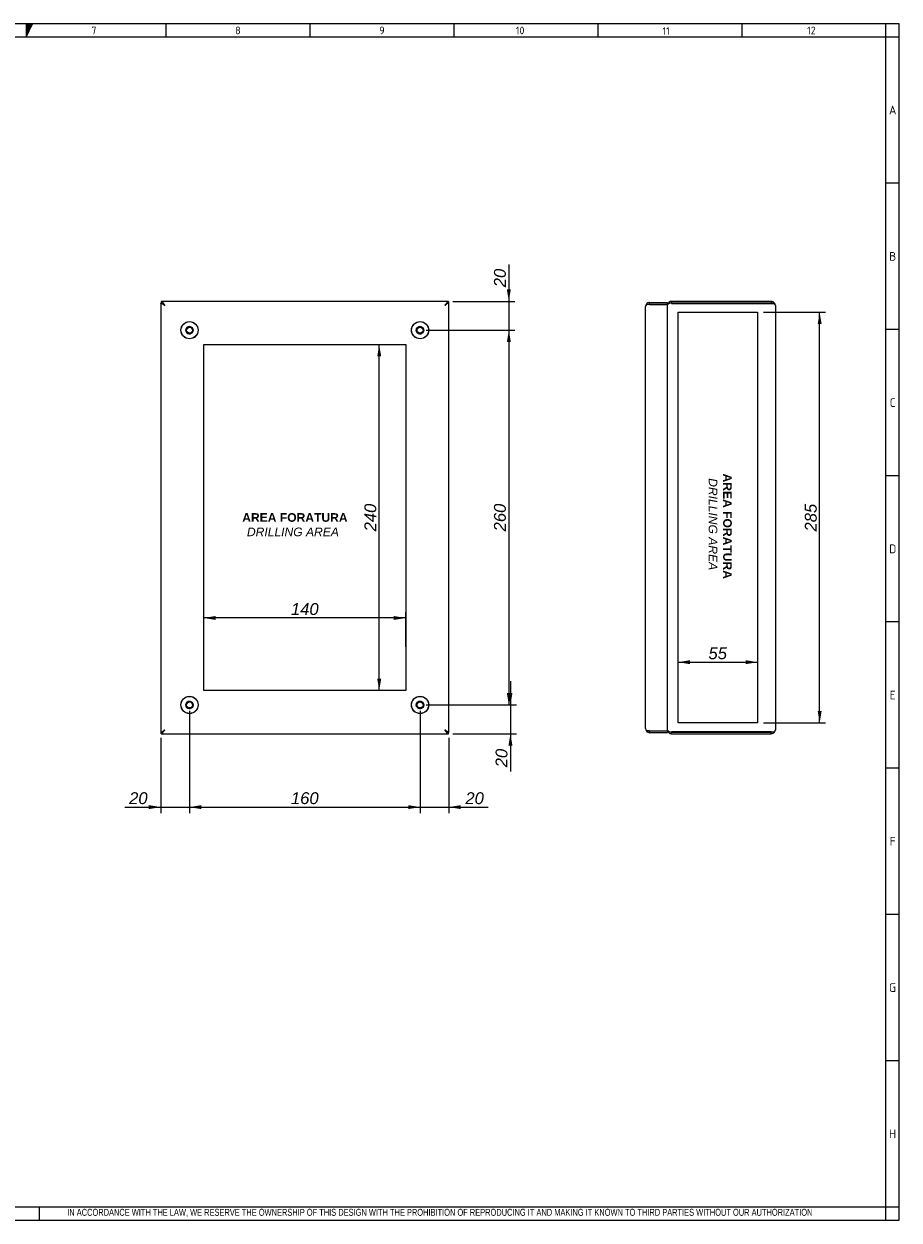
# Model space of a CAD drawing. Extents: x 6 to 412, y 11 to 288.
# Tile 3 of 3: x 210 to 412, y 11 to 288. Entities that reach past the tile are written whole.
import ezdxf
from ezdxf.lldxf.tags import DXFTag

# ---------------------------------------------------------------- set-up
doc = ezdxf.new("R2010")
doc.units = 0
doc.layers.get('0').update_dxf_attribs({"linetype": 'CONTINUOUS'})
for name, color, linetype in [('_TRANSLATION', 7, 'CONTINUOUS'), ('DEFAULT', 7, 'CONTINUOUS'), ('DV4_DEFAULT', 7, 'CONTINUOUS'), ('DV5_DEFAULT', 7, 'CONTINUOUS'), ('S0000000_02', 7, 'CONTINUOUS'), ('S0000000_33', 7, 'CONTINUOUS'), ('S0000000_34', 7, 'CONTINUOUS')]:
    doc.layers.add(name, color=color, linetype=linetype)
doc.styles.add('SEACAD_ARIAL', font='arial.ttf')
doc.styles.add('SEACAD_ARIALI', font='ariali.ttf')
tags = doc.linetypes.add('CENTER2', pattern=[28.575, 19.05, -3.175, 3.175, -3.175]).pattern_tags.tags
tags[10:11] = [DXFTag(74, 4), DXFTag(75, 0), DXFTag(340, '0'), DXFTag(46, 0.0), DXFTag(50, 0.0), DXFTag(44, 0.0), DXFTag(45, 0.0)]
tags[8:9] = [DXFTag(74, 4), DXFTag(75, 0), DXFTag(340, '0'), DXFTag(46, 0.0), DXFTag(50, 0.0), DXFTag(44, 0.0), DXFTag(45, 0.0)]
tags[6:7] = [DXFTag(74, 4), DXFTag(75, 0), DXFTag(340, '0'), DXFTag(46, 0.0), DXFTag(50, 0.0), DXFTag(44, 0.0), DXFTag(45, 0.0)]
tags[4:5] = [DXFTag(74, 4), DXFTag(75, 0), DXFTag(340, '0'), DXFTag(46, 0.0), DXFTag(50, 0.0), DXFTag(44, 0.0), DXFTag(45, 0.0)]
doc.dimstyles.new('ISO', dxfattribs={"dimtxt": 2.75, "dimasz": 2.75, "dimexe": 1.375, "dimexo": 1.375, "dimgap": 0.6875, "dimtad": 1, "dimdec": 1, "dimlfac": 3, "dimtxsty": 'SEACAD_ARIAL', "dimblk1": '_SE_FILLED', "dimblk2": '_SE_FILLED', "dimsah": 1, "dimcen": 1.375, "dimazin": 3, "dimtfac": 0.7, "dimtdec": 3, "dimtmove": 0, "dimatfit": 3})

# ---------------------------------------------------------------- blocks, each defined once
blk = doc.blocks.new('SE3')
at = {"layer": 'DV4_DEFAULT', "color": 7, "linetype": 'CENTER2'}
for p, q in [((251.3, 133.43), (251.3, 213.43)), ((251.3, 213.43), (297.97, 213.43)), ((297.97, 213.43), (297.97, 133.43)), ((297.97, 133.43), (251.3, 133.43))]:
    blk.add_line(p, q, dxfattribs=at)
at = {"layer": 'S0000000_02', "color": 7, "linetype": 'CONTINUOUS'}
for centre, radius in [((247.97, 216.76), 2), ((247.97, 216.76), 1.97), ((301.3, 216.76), 2), ((301.3, 216.76), 1.97), ((247.97, 216.76), 0.867), ((247.97, 216.76), 0.7), ((301.3, 216.76), 0.867), ((301.3, 216.76), 0.7), ((247.97, 130.09), 2), ((247.97, 130.09), 1.97), ((247.97, 130.09), 0.867), ((247.97, 130.09), 0.7), ((301.3, 130.09), 2), ((301.3, 130.09), 1.97), ((301.3, 130.09), 0.867), ((301.3, 130.09), 0.7)]:
    blk.add_circle(centre, radius, dxfattribs=at)
for centre in [(247.97, 216.76), (301.3, 216.76), (247.97, 130.09), (301.3, 130.09)]:
    blk.add_arc(centre, 0.833, 75, 15, dxfattribs=at)
at = {"layer": 'S0000000_33', "color": 7, "linetype": 'CONTINUOUS'}
for p, q in [((241.68, 223.03), (241.68, 223.03)), ((307.59, 223.03), (307.59, 223.03)), ((241.68, 123.83), (241.68, 123.83)), ((307.59, 123.83), (307.59, 123.83))]:
    blk.add_line(p, q, dxfattribs=at)
at = {"layer": 'S0000000_34', "color": 7, "linetype": 'CONTINUOUS'}
for p, q in [((241.3, 223.03), (241.7, 223.03)), ((241.3, 222.96), (241.3, 223.03)), ((241.3, 222.96), (241.3, 123.89)), ((241.3, 222.96), (241.7, 222.96)), ((241.77, 223.43), (241.43, 223.43)), ((241.43, 223.43), (241.43, 223.03)), ((241.77, 223.03), (241.43, 223.03)), ((241.7, 223.03), (242.24, 222.49)), ((242.23, 222.49), (241.7, 223.03)), ((241.7, 222.96), (241.7, 223.03)), ((241.7, 222.96), (242.23, 222.49)), ((241.77, 223.43), (241.77, 223.03)), ((307.5, 223.43), (241.77, 223.43)), ((241.77, 223.03), (242.23, 222.49)), ((307.57, 223.03), (307.03, 222.49)), ((307.5, 223.03), (307.03, 222.49)), ((307.03, 222.49), (307.57, 223.03)), ((307.57, 222.96), (307.03, 222.49)), ((307.5, 223.43), (307.5, 223.03)), ((307.84, 223.43), (307.5, 223.43)), ((307.84, 223.03), (307.5, 223.03)), ((307.57, 222.96), (307.57, 223.03)), ((307.97, 223.03), (307.57, 223.03)), ((307.97, 222.96), (307.57, 222.96)), ((307.84, 223.43), (307.84, 223.03)), ((307.97, 222.96), (307.97, 223.03)), ((307.97, 123.89), (307.97, 222.96)), ((241.3, 123.89), (241.7, 123.89)), ((241.3, 123.89), (241.3, 123.83)), ((241.3, 123.83), (241.7, 123.83)), ((241.43, 123.43), (241.43, 123.83)), ((241.43, 123.83), (241.77, 123.83)), ((241.43, 123.43), (241.77, 123.43)), ((242.24, 124.36), (241.7, 123.83)), ((241.7, 123.89), (242.23, 124.36)), ((241.7, 123.83), (242.23, 124.36)), ((241.7, 123.89), (241.7, 123.83)), ((241.77, 123.83), (242.23, 124.36)), ((241.77, 123.43), (241.77, 123.83)), ((241.77, 123.43), (307.5, 123.43)), ((307.57, 123.89), (307.03, 124.36)), ((307.03, 124.36), (307.57, 123.83)), ((307.5, 123.83), (307.03, 124.36)), ((307.57, 123.83), (307.03, 124.36)), ((307.5, 123.43), (307.5, 123.83)), ((307.5, 123.83), (307.84, 123.83)), ((307.5, 123.43), (307.84, 123.43)), ((307.97, 123.89), (307.57, 123.89)), ((307.57, 123.89), (307.57, 123.83)), ((307.97, 123.83), (307.57, 123.83)), ((307.84, 123.43), (307.84, 123.83)), ((307.97, 123.89), (307.97, 123.83))]:
    blk.add_line(p, q, dxfattribs=at)
blk = doc.blocks.new('SE4')
at = {"layer": 'DV5_DEFAULT', "color": 7, "linetype": 'CENTER2'}
for p, q in [((361, 125.93), (361, 220.93)), ((361, 220.93), (379.34, 220.93)), ((379.34, 220.93), (379.34, 125.93)), ((379.34, 125.93), (361, 125.93))]:
    blk.add_line(p, q, dxfattribs=at)
at = {"layer": 'S0000000_33', "color": 7, "linetype": 'CONTINUOUS'}
for p, q in [((353.47, 124.61), (353.47, 222.24)), ((353.64, 222.78), (354.4, 222.78)), ((354.4, 222.71), (353.64, 222.71)), ((354.4, 222.78), (354.4, 223.18)), ((354.4, 223.18), (358.55, 223.18)), ((354.4, 222.78), (358.55, 222.78)), ((354.4, 222.71), (358.55, 222.71)), ((358.55, 222.78), (358.55, 223.18)), ((358.55, 124.14), (358.55, 222.71)), ((354.4, 124.14), (353.64, 124.14)), ((353.64, 124.08), (354.4, 124.08)), ((354.4, 124.14), (358.55, 124.14)), ((354.4, 124.08), (358.55, 124.08)), ((354.4, 124.08), (354.4, 123.68)), ((354.4, 123.68), (358.55, 123.68)), ((358.55, 124.08), (358.55, 123.68))]:
    blk.add_line(p, q, dxfattribs=at)
for centre, radius, start, end in [((354.4, 222.24), 0.933, 145.1501, 180), ((354.4, 222.24), 0.933, 90, 145.1501), ((354.4, 222.24), 0.533, 90, 118.955), ((354.4, 124.61), 0.933, 180, 214.8499), ((354.4, 124.61), 0.933, 214.8499, 270), ((354.4, 124.61), 0.533, 241.045, 270)]:
    blk.add_arc(centre, radius, start, end, dxfattribs=at)
for centre, start_param, end_param in [((354.4, 222.24), 2.533347, 3.141593), ((354.4, 124.61), 3.141593, 3.749838)]:
    blk.add_ellipse(centre, major_axis=(0.933, 0), ratio=0.875, start_param=start_param, end_param=end_param, dxfattribs=at)
at = {"layer": 'S0000000_34', "color": 7, "linetype": 'CONTINUOUS'}
for p, q in [((359.47, 223.43), (359.47, 223.03)), ((382.54, 223.43), (359.47, 223.43)), ((382.54, 223.03), (359.47, 223.03)), ((359.47, 222.96), (359.47, 223.03)), ((359.47, 222.96), (382.54, 222.96)), ((382.54, 223.43), (382.54, 223.03)), ((383.3, 223.03), (382.54, 223.03)), ((382.54, 222.96), (383.3, 222.96)), ((383.47, 222.49), (383.47, 124.36)), ((359.47, 123.89), (359.47, 123.83)), ((382.54, 123.89), (359.47, 123.89)), ((359.47, 123.43), (359.47, 123.83)), ((359.47, 123.83), (382.54, 123.83)), ((359.47, 123.43), (382.54, 123.43)), ((382.54, 123.89), (383.3, 123.89)), ((383.3, 123.83), (382.54, 123.83)), ((382.54, 123.43), (382.54, 123.83))]:
    blk.add_line(p, q, dxfattribs=at)
for centre, radius, start, end in [((359.47, 222.49), 0.933, 90, 169.1559), ((359.47, 222.49), 0.533, 90, 94.1514), ((382.54, 222.49), 0.933, 34.8499, 90), ((382.54, 222.49), 0.533, 61.045, 90), ((382.54, 222.49), 0.933, 0, 34.8499), ((359.47, 124.36), 0.933, 190.8441, 270), ((359.47, 124.36), 0.533, 265.8486, 270), ((382.54, 124.36), 0.533, 270, 298.955), ((382.54, 124.36), 0.933, 270, 325.1501), ((382.54, 124.36), 0.933, 325.1501, 360)]:
    blk.add_arc(centre, radius, start, end, dxfattribs=at)
for centre, major_axis, ratio, start_param, end_param in [((359.47, 222.49), (-0.933, 0), 0.571429, 4.712389, 6.093921), ((382.54, 222.49), (-0.933, 0), 0.875, 3.141593, 3.749838), ((359.47, 124.36), (0.933, 0), 0.571429, 3.330857, 4.712389), ((382.54, 124.36), (-0.933, 0), 0.875, 2.533347, 3.141593)]:
    blk.add_ellipse(centre, major_axis=major_axis, ratio=ratio, start_param=start_param, end_param=end_param, dxfattribs=at)
blk = doc.blocks.new('DMBLK153')
at = {"layer": '_TRANSLATION', "linetype": 'CONTINUOUS'}
for points in [[(394.18, 218.18), (393.72, 220.93), (393.27, 218.18)], [(394.18, 128.68), (393.27, 128.68), (393.72, 125.93)]]:
    blk.add_hatch(color=7, dxfattribs=at).paths.add_polyline_path(points)
at = {"layer": '_TRANSLATION', "color": 7, "linetype": 'CONTINUOUS'}
for p, q in [((380.71, 220.93), (395.1, 220.93)), ((393.72, 125.93), (393.72, 220.93)), ((380.71, 125.93), (395.1, 125.93))]:
    blk.add_line(p, q, dxfattribs=at)
at = {"layer": '_TRANSLATION', "color": 7, "linetype": 'CONTINUOUS', "style": 'SEACAD_ARIALI'}
blk.add_text('285', height=2.75, rotation=90, dxfattribs=at).set_placement((393.04, 170.19))
blk = doc.blocks.new('_SE_FILLED')
at = {"color": 0}
blk.add_line((0, 0), (-1, 0), dxfattribs=at)
blk.add_solid([(0, 0), (-1, -0.1665), (-1, 0.1665), (0, 0)], dxfattribs=at)
blk = doc.blocks.new('DMBLK154')
at = {"layer": '_TRANSLATION', "linetype": 'CONTINUOUS'}
for points in [[(363.75, 140.44), (361, 139.98), (363.75, 139.52)], [(376.59, 140.44), (376.59, 139.52), (379.34, 139.98)]]:
    blk.add_hatch(color=7, dxfattribs=at).paths.add_polyline_path(points)
at = {"layer": '_TRANSLATION', "color": 7, "linetype": 'CONTINUOUS'}
blk.add_line((361, 139.98), (379.34, 139.98), dxfattribs=at)
at = {"layer": '_TRANSLATION', "color": 7, "linetype": 'CONTINUOUS', "style": 'SEACAD_ARIALI'}
blk.add_text('55', height=2.75, dxfattribs=at).set_placement((368, 140.67))
blk = doc.blocks.new('DMBLK155')
at = {"layer": '_TRANSLATION', "linetype": 'CONTINUOUS'}
for points in [[(291.39, 210.68), (292.31, 210.68), (291.85, 213.43)], [(291.39, 136.18), (291.85, 133.43), (292.31, 136.18)]]:
    blk.add_hatch(color=7, dxfattribs=at).paths.add_polyline_path(points)
at = {"layer": '_TRANSLATION', "color": 7, "linetype": 'CONTINUOUS'}
blk.add_line((291.85, 133.43), (291.85, 213.43), dxfattribs=at)
at = {"layer": '_TRANSLATION', "color": 7, "linetype": 'CONTINUOUS', "style": 'SEACAD_ARIALI'}
blk.add_text('240', height=2.75, rotation=90, dxfattribs=at).set_placement((291.17, 170.22))
blk = doc.blocks.new('DMBLK156')
at = {"layer": '_TRANSLATION', "linetype": 'CONTINUOUS'}
for points in [[(254.05, 150.66), (251.3, 150.2), (254.05, 149.75)], [(295.22, 150.66), (295.22, 149.75), (297.97, 150.2)]]:
    blk.add_hatch(color=7, dxfattribs=at).paths.add_polyline_path(points)
at = {"layer": '_TRANSLATION', "color": 7, "linetype": 'CONTINUOUS'}
for p, q in [((251.3, 143.31), (251.3, 151.58)), ((297.97, 150.2), (251.3, 150.2)), ((297.97, 143.55), (297.97, 151.58))]:
    blk.add_line(p, q, dxfattribs=at)
at = {"layer": '_TRANSLATION', "color": 7, "linetype": 'CONTINUOUS', "style": 'SEACAD_ARIALI'}
blk.add_text('140', height=2.75, dxfattribs=at).set_placement((271.43, 150.89))
blk = doc.blocks.new('DMBLK157')
at = {"layer": '_TRANSLATION', "linetype": 'CONTINUOUS'}
for points in [[(250.72, 106), (250.72, 106.92), (247.97, 106.46)], [(298.55, 106), (301.3, 106.46), (298.55, 106.92)]]:
    blk.add_hatch(color=7, dxfattribs=at).paths.add_polyline_path(points)
at = {"layer": '_TRANSLATION', "color": 7, "linetype": 'CONTINUOUS'}
for p, q in [((247.97, 128.72), (247.97, 105.09)), ((301.3, 128.72), (301.3, 105.09)), ((247.97, 106.46), (301.3, 106.46))]:
    blk.add_line(p, q, dxfattribs=at)
at = {"layer": '_TRANSLATION', "color": 7, "linetype": 'CONTINUOUS', "style": 'SEACAD_ARIALI'}
blk.add_text('160', height=2.75, dxfattribs=at).set_placement((271.43, 107.15))
blk = doc.blocks.new('DMBLK158')
at = {"layer": '_TRANSLATION', "linetype": 'CONTINUOUS'}
for points in [[(298.55, 106), (301.3, 106.46), (298.55, 106.92)], [(310.72, 106), (310.72, 106.92), (307.97, 106.46)]]:
    blk.add_hatch(color=7, dxfattribs=at).paths.add_polyline_path(points)
at = {"layer": '_TRANSLATION', "color": 7, "linetype": 'CONTINUOUS'}
for p, q in [((301.3, 128.72), (301.3, 105.09)), ((307.97, 122.52), (307.97, 105.09)), ((295.8, 106.46), (317.02, 106.46))]:
    blk.add_line(p, q, dxfattribs=at)
at = {"layer": '_TRANSLATION', "color": 7, "linetype": 'CONTINUOUS', "style": 'SEACAD_ARIALI'}
blk.add_text('20', height=2.75, dxfattribs=at).set_placement((311.78, 107.15))
blk = doc.blocks.new('DMBLK159')
at = {"layer": '_TRANSLATION', "linetype": 'CONTINUOUS'}
for points in [[(322.29, 226.18), (321.37, 226.18), (321.83, 223.43)], [(322.29, 214.01), (321.83, 216.76), (321.37, 214.01)]]:
    blk.add_hatch(color=7, dxfattribs=at).paths.add_polyline_path(points)
at = {"layer": '_TRANSLATION', "color": 7, "linetype": 'CONTINUOUS'}
for p, q in [((321.83, 231.93), (321.83, 211.26)), ((308.88, 223.43), (323.2, 223.43)), ((302.68, 216.76), (323.2, 216.76))]:
    blk.add_line(p, q, dxfattribs=at)
at = {"layer": '_TRANSLATION', "color": 7, "linetype": 'CONTINUOUS', "style": 'SEACAD_ARIALI'}
blk.add_text('20', height=2.75, rotation=90, dxfattribs=at).set_placement((321.14, 226.69))
blk = doc.blocks.new('DMBLK160')
at = {"layer": '_TRANSLATION', "linetype": 'CONTINUOUS'}
for points in [[(322.29, 214.01), (321.83, 216.76), (321.37, 214.01)], [(322.29, 132.84), (321.37, 132.84), (321.83, 130.09)]]:
    blk.add_hatch(color=7, dxfattribs=at).paths.add_polyline_path(points)
at = {"layer": '_TRANSLATION', "color": 7, "linetype": 'CONTINUOUS'}
for p, q in [((302.68, 216.76), (323.2, 216.76)), ((321.83, 216.76), (321.83, 130.09)), ((302.68, 130.09), (323.2, 130.09))]:
    blk.add_line(p, q, dxfattribs=at)
at = {"layer": '_TRANSLATION', "color": 7, "linetype": 'CONTINUOUS', "style": 'SEACAD_ARIALI'}
blk.add_text('260', height=2.75, rotation=90, dxfattribs=at).set_placement((321.14, 170.22))
blk = doc.blocks.new('DMBLK161')
at = {"layer": '_TRANSLATION', "linetype": 'CONTINUOUS'}
for points in [[(322.66, 132.84), (321.74, 132.84), (322.2, 130.09)], [(322.66, 120.68), (322.2, 123.43), (321.74, 120.68)]]:
    blk.add_hatch(color=7, dxfattribs=at).paths.add_polyline_path(points)
at = {"layer": '_TRANSLATION', "color": 7, "linetype": 'CONTINUOUS'}
for p, q in [((322.2, 135.59), (322.2, 114.7)), ((302.68, 130.09), (323.58, 130.09)), ((308.88, 123.43), (323.58, 123.43))]:
    blk.add_line(p, q, dxfattribs=at)
at = {"layer": '_TRANSLATION', "color": 7, "linetype": 'CONTINUOUS', "style": 'SEACAD_ARIALI'}
blk.add_text('20', height=2.75, rotation=90, dxfattribs=at).set_placement((321.51, 115.66))
blk = doc.blocks.new('DMBLK167')
at = {"layer": '_TRANSLATION', "linetype": 'CONTINUOUS'}
for points in [[(238.55, 106), (241.3, 106.46), (238.55, 106.92)], [(250.72, 106), (250.72, 106.92), (247.97, 106.46)]]:
    blk.add_hatch(color=7, dxfattribs=at).paths.add_polyline_path(points)
at = {"layer": '_TRANSLATION', "color": 7, "linetype": 'CONTINUOUS'}
for p, q in [((247.97, 128.72), (247.97, 105.09)), ((241.3, 122.52), (241.3, 105.09)), ((233.04, 106.46), (253.47, 106.46))]:
    blk.add_line(p, q, dxfattribs=at)
at = {"layer": '_TRANSLATION', "color": 7, "linetype": 'CONTINUOUS', "style": 'SEACAD_ARIALI'}
blk.add_text('20', height=2.75, dxfattribs=at).set_placement((234, 107.15))

msp = doc.modelspace()

# ---------------------------------------------------------------- hatches: boundary and pattern name
at = {"linetype": 'CONTINUOUS'}
msp.add_hatch(color=7, dxfattribs=at).paths.add_polyline_path([(210.173, 287.588), (210.173, 284.56), (211.687, 287.588)])

# ---------------------------------------------------------------- linework, layer by layer
at = {"color": 7, "linetype": 'CONTINUOUS'}
for p, q in [((412.092, 287.588), (6.234, 287.588)), ((242.48, 287.588), (242.48, 284.56)), ((275.797, 287.588), (275.797, 284.56)), ((309.113, 287.588), (309.113, 284.56)), ((342.43, 287.588), (342.43, 284.56)), ((375.747, 287.588), (375.747, 284.56)), ((412.092, 10.959), (412.092, 287.588)), ((412.092, 250.738), (409.063, 250.738)), ((412.092, 216.917), (409.063, 216.917)), ((412.092, 183.095), (409.063, 183.095)), ((412.092, 149.274), (409.063, 149.274)), ((412.092, 115.452), (409.063, 115.452)), ((412.092, 81.631), (409.063, 81.631)), ((412.092, 47.809), (409.063, 47.809)), ((213.272, 10.954), (213.272, 13.983)), ((6.234, 10.959), (412.092, 10.959))]:
    msp.add_line(p, q, dxfattribs=at)
msp.add_lwpolyline([(210.173, 287.588), (210.173, 284.56), (211.687, 287.588), (210.173, 287.588)], dxfattribs=at)
at = {"layer": 'DEFAULT', "color": 7, "linetype": 'CONTINUOUS'}
for p, q in [((409.063, 10.959), (409.063, 287.588)), ((412.092, 284.56), (6.234, 284.56)), ((6.234, 13.988), (412.092, 13.988))]:
    msp.add_line(p, q, dxfattribs=at)

# ---------------------------------------------------------------- block references
at = {"layer": '_TRANSLATION'}
for name in ['SE3', 'SE4']:
    msp.add_blockref(name, (0, 0), dxfattribs=at)

# ---------------------------------------------------------------- texts
for s, insert, char_height, width, attachment_point in [('{\\fSolid Edge ANSI|b0||i0||c0|p34;\\C7;\\H1.766793;\\W1.;7}', (225.852, 285.196), 1.76679, 1.98765, 8), ('{\\fSolid Edge ANSI|b0||i0||c0|p34;\\C7;\\H1.766793;\\W1.;8}', (259.168, 285.196), 1.76679, 1.98765, 8), ('{\\fSolid Edge ANSI|b0||i0||c0|p34;\\C7;\\H1.766793;\\W1.;9}', (292.485, 285.196), 1.76679, 1.98765, 8), ('{\\fSolid Edge ANSI|b0||i0||c0|p34;\\C7;\\H1.766793;\\W1.;10}', (324.438, 285.196), 1.76679, 11.1986, 8), ('{\\fSolid Edge ANSI|b0||i0||c0|p34;\\C7;\\H1.766793;\\W1.;11}', (358.218, 285.073), 1.76679, 10.09104, 8), ('{\\fSolid Edge ANSI|b0||i0||c0|p34;\\C7;\\H1.766793;\\W1.;12}', (391.814, 285.196), 1.76679, 8.86043, 8), ('{\\fSolid Edge ANSI|b0||i0||c0|p34;\\C7;\\H2.019192;\\W1.;A}', (410.612, 266.645), 2.01919, 2.2716, 8), ('{\\fSolid Edge ANSI|b0||i0||c0|p34;\\C7;\\H2.019192;\\W1.;B}', (410.616, 232.824), 2.01919, 2.524, 8), ('{\\fSolid Edge ANSI|b0||i0||c0|p34;\\C7;\\H2.019192;\\W1.;C}', (410.614, 199.002), 2.01919, 2.3978, 8), ('{\\fSolid Edge ANSI|b0||i0||c0|p34;\\C7;\\H2.019192;\\W1.;D}', (410.616, 165.181), 2.01919, 2.524, 8), ('{\\fSolid Edge ANSI|b0||i0||c0|p34;\\C7;\\H2.019192;\\W1.;E}', (410.614, 131.359), 2.01919, 2.3978, 8), ('{\\fSolid Edge ANSI|b0||i0||c0|p34;\\C7;\\H2.019192;\\W1.;F}', (410.612, 97.538), 2.01919, 2.2716, 8), ('{\\fSolid Edge ANSI|b0||i0||c0|p34;\\C7;\\H2.019192;\\W1.;G}', (410.586, 63.716), 2.01919, 2.5871, 8), ('{\\fSolid Edge ANSI|b0||i0||c0|p34;\\C7;\\H2.019192;\\W1.;H}', (410.588, 29.895), 2.01919, 2.7133, 8), ('{\\fArial Narrow|b0||i0||c0|p34;\\C7;\\H1.6;\\W0.94;IN ACCORDANCE WITH THE LAW, WE RESERVE THE OWNERSHIP OF THIS DESIGN WITH THE PROHIBITION OF REPRODUCING IT AND MAKING IT KNOWN TO THIRD PARTIES WITHOUT OUR AUTHORIZATION}', (219.688, 11.652), 1.6, 181.99571, 7)]:
    msp.add_mtext(s, dxfattribs=dict(insert=insert, char_height=char_height, width=width, attachment_point=attachment_point))
at = {"layer": '_TRANSLATION', "insert": (370.715, 171.887), "char_height": 2.4, "width": 27.97083, "attachment_point": 5, "rotation": 270}
msp.add_mtext('{\\fArial|b0||i0||c0|p34;\\C7;\\H2.4;\\W1.; }{\\fArial|b1||i0||c0|p34;\\C7;\\H2.;\\W1.;AREA FORATURA \\P}{\\fArial|b0||i1||c0|p34;\\C7;\\H2.;\\W1.;DRILLING AREA}', dxfattribs=at)
at = {"layer": '_TRANSLATION', "insert": (271.883, 171.762), "char_height": 2.4, "width": 27.97083, "attachment_point": 5}
msp.add_mtext('{\\fArial|b0||i0||c0|p34;\\C7;\\H2.4;\\W1.; }{\\fArial|b1||i0||c0|p34;\\C7;\\H2.;\\W1.;AREA FORATURA \\P}{\\fArial|b0||i1||c0|p34;\\C7;\\H2.;\\W1.;DRILLING AREA}', dxfattribs=at)

# ---------------------------------------------------------------- dimensions: what is measured, and where the dimension line sits
at = {"layer": '_TRANSLATION', "color": 7, "linetype": 'CONTINUOUS'}
for base, p1, p2, angle, picture, middle, dimtype in [((321.828, 216.761), (307.501, 223.427), (301.302, 216.761), 90, 'DMBLK159', (321.828, 225.725), 160), ((393.725, 125.927), (361.002, 125.927), (361.002, 220.927), 90, 'DMBLK153', (393.725, 173.427), 161), ((321.828, 216.761), (301.302, 216.761), (301.302, 130.094), 270, 'DMBLK160', (321.828, 173.427), 161), ((291.853, 133.427), (297.968, 133.427), (297.968, 213.427), 90, 'DMBLK155', (291.853, 173.427), 161), ((361.002, 139.979), (361.002, 125.927), (379.336, 125.927), 0, 'DMBLK154', (370.169, 139.979), 161), ((322.201, 123.427), (301.302, 130.094), (307.501, 123.427), 90, 'DMBLK161', (322.201, 120.9), 160), ((247.968, 106.462), (247.968, 130.094), (301.302, 130.094), 0, 'DMBLK157', (274.635, 106.462), 161)]:
    dim = msp.add_linear_dim(base=base, p1=p1, p2=p2, angle=angle, text='\\A1;<>', dimstyle='ISO', dxfattribs=at)
    dim.commit()
    dim.dimension.update_dxf_attribs({"geometry": picture, "text_midpoint": middle, "dimtype": dimtype})
for base, p1, p2, picture, middle in [((307.968, 106.462), (301.302, 130.094), (307.968, 222.961), 'DMBLK158', (310.817, 106.462)), ((251.302, 150.203), (297.968, 133.427), (251.302, 133.427), 'DMBLK156', (274.635, 150.203)), ((247.968, 106.462), (241.302, 123.894), (247.968, 130.094), 'DMBLK167', (239.245, 106.462))]:
    dim = msp.add_linear_dim(base=base, p1=p1, p2=p2, text='\\A1;<>', dimstyle='ISO', dxfattribs=at)
    dim.commit()
    dim.dimension.update_dxf_attribs({"geometry": picture, "text_midpoint": middle, "dimtype": 160})

doc.saveas('drawing.dxf')
